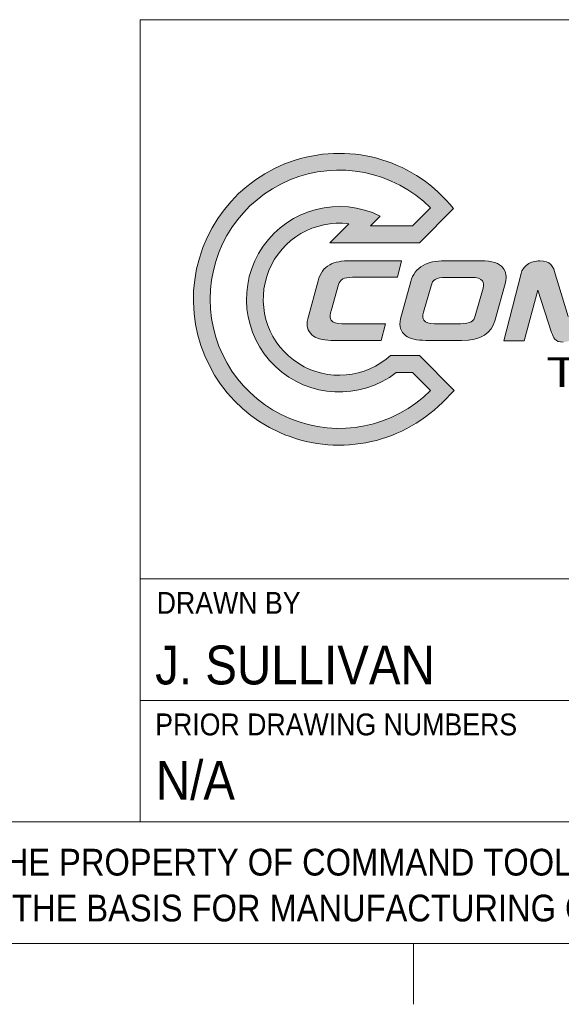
# Model space of a CAD drawing. Header units: inches. Extents: x 0.5 to 16.5, y 0.2 to 10.8.
# Tile 2 of 5: x 11.6 to 12.7, y 0.3 to 2.3. Entities that reach past the tile are written whole.
import ezdxf

# ---------------------------------------------------------------- set-up
doc = ezdxf.new("R2010")
doc.units = ezdxf.units.IN
doc.header["$MEASUREMENT"] = 0
doc.layers.add('FORMAT', color=7, linetype='Continuous')
doc.styles.add('SLDTEXTSTYLE1', font='MICROSS.TTF', dxfattribs={"width": 1.205167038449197})
doc.styles.add('SLDTEXTSTYLE2', font='GOTHIC.TTF', dxfattribs={"width": 0.913})

# ---------------------------------------------------------------- blocks, each defined once
blk = doc.blocks.new('SW_NOTE_0_1')
at = {"layer": 'FORMAT', "color": 0, "insert": (0, 0.2618418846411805), "char_height": 0.203125, "attachment_point": 1, "style": 'SLDTEXTSTYLE1'}
blk.add_mtext('TOOLING SYSTEMS', dxfattribs=at)
blk = doc.blocks.new('Command_EWS_Logo')
at = {"linetype": 'Continuous'}
h = blk.add_hatch(color=7, dxfattribs=at)
edge = h.paths.add_edge_path(flags=0)
edge.add_line((1.549776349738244, 1.387804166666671), (1.783589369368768, 1.621617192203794))
edge.add_arc((0.9997422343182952, 1.000253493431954), 1.000254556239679, 38.40422490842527, 315.0577165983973)
edge.add_line((1.707741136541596, 0.2936795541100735), (1.788573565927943, 0.374675))
edge.add_line((1.788573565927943, 0.374675), (1.549479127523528, 0.6138236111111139))
edge.add_line((1.549479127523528, 0.6138236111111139), (1.351588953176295, 0.6138236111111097))
edge.add_line((1.351588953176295, 0.6138236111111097), (1.321590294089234, 0.5902736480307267))
edge.add_arc((0.9997422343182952, 1.000253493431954), 0.521219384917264, 82.72692177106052, 308.13311393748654, ccw=False)
edge.add_line((1.065727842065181, 1.517279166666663), (0.9362791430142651, 1.387804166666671))
edge.add_line((0.9362791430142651, 1.387804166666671), (1.549776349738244, 1.387804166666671))
edge = h.paths.add_edge_path(flags=0)
edge.add_arc((0.9997422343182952, 1.000253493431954), 0.8853764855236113, 45.001463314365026, 315.03362334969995, ccw=False)
edge.add_line((1.625781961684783, 1.626325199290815), (1.502169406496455, 1.502658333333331))
edge.add_line((1.502169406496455, 1.502658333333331), (1.213568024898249, 1.502658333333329))
edge.add_line((1.213568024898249, 1.502658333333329), (1.281473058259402, 1.57053694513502))
edge.add_arc((0.9997422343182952, 1.000253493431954), 0.6360781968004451, 63.70975596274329, 307.9851096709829)
edge.add_line((1.39122079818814, 0.4989152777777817), (1.50187079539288, 0.49891527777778))
edge.add_line((1.50187079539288, 0.49891527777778), (1.626165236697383, 0.3745652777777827))
h = blk.add_hatch(color=7, dxfattribs=at)
edge = h.paths.add_edge_path(flags=0)
edge.add_spline(control_points=[(0.9951167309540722, 1.101277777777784), (0.9987513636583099, 1.117309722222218), (1.008462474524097, 1.130316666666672), (1.023844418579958, 1.139554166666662)], knot_values=[13, 13, 13, 13, 14, 14, 14, 14], weights=[1, 1, 1, 1], degree=3, periodic=0)
edge.add_spline(control_points=[(1.023844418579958, 1.139554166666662), (1.03770552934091, 1.147122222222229), (1.059759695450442, 1.150893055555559), (1.089680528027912, 1.150893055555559)], knot_values=[14, 14, 14, 14, 15, 15, 15, 15], weights=[1, 1, 1, 1], degree=3, periodic=0)
edge.add_line((1.089680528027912, 1.150893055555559), (1.398572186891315, 1.150893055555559))
edge.add_line((1.398572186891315, 1.150893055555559), (1.427761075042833, 1.264905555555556))
edge.add_line((1.427761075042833, 1.264905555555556), (1.081379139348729, 1.264905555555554))
edge.add_spline(control_points=[(1.081379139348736, 1.264905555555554), (1.016220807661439, 1.264905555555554), (0.9680985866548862, 1.255723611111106), (0.9342985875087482, 1.23683055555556)], knot_values=[0, 0, 0, 0, 1, 1, 1, 1], weights=[1, 1, 1, 1], degree=3, periodic=0)
edge.add_spline(control_points=[(0.9342985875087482, 1.23683055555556), (0.8939069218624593, 1.214640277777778), (0.8675124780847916, 1.177462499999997), (0.8557944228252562, 1.126329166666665)], knot_values=[1, 1, 1, 1, 2, 2, 2, 2], weights=[1, 1, 1, 1], degree=3, periodic=0)
edge.add_line((0.8557944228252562, 1.126329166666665), (0.7836638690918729, 0.8653291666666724))
edge.add_spline(control_points=[(0.7836638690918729, 0.8653291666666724), (0.773219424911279, 0.8197833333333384), (0.7826597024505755, 0.7830805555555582), (0.8118208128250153, 0.7565375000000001)], knot_values=[3, 3, 3, 3, 4, 4, 4, 4], weights=[1, 1, 1, 1], degree=3, periodic=0)
edge.add_spline(control_points=[(0.8118208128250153, 0.7565375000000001), (0.8394361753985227, 0.7314180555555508), (0.8832194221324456, 0.7186819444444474), (0.9420027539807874, 0.7186819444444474)], knot_values=[4, 4, 4, 4, 5, 5, 5, 5], weights=[1, 1, 1, 1], degree=3, periodic=0)
edge.add_line((0.9420027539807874, 0.7186819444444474), (1.287950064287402, 0.7186819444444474))
edge.add_line((1.287950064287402, 0.7186819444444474), (1.317301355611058, 0.8327361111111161))
edge.add_line((1.317301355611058, 0.8327361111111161), (1.017306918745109, 0.8327361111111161))
edge.add_spline(control_points=[(1.017306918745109, 0.8327361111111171), (0.9809027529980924, 0.8330347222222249), (0.9573833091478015, 0.8410374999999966), (0.9453124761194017, 0.8571916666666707)], knot_values=[8, 8, 8, 8, 9, 9, 9, 9], weights=[1, 1, 1, 1], degree=3, periodic=0)
edge.add_spline(control_points=[(0.9453124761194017, 0.8571916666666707), (0.9361167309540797, 0.8695333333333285), (0.9343806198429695, 0.8858916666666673), (0.940104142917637, 0.9058027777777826)], knot_values=[9, 9, 9, 9, 10, 10, 10, 10], weights=[1, 1, 1, 1], degree=3, periodic=0)
edge.add_spline(control_points=[(0.940104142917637, 0.9058027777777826), (0.9425721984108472, 0.9143875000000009), (0.9432499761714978, 0.9185249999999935), (0.9434124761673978, 0.9204638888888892)], knot_values=[10, 10, 10, 10, 11, 11, 11, 11], weights=[1, 1, 1, 1], degree=3, periodic=0)
edge.add_line((0.9434124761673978, 0.9204638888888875), (0.9436846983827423, 0.9219694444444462))
edge.add_line((0.9436846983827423, 0.9219694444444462), (0.9951167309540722, 1.101277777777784))
h = blk.add_hatch(color=7, dxfattribs=at)
edge = h.paths.add_edge_path(flags=0)
edge.add_spline(control_points=[(1.838513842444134, 0.7186819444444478), (1.970187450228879, 0.7186819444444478), (2.047797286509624, 0.7660722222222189), (2.069200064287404, 0.8595111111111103)], knot_values=[9, 9, 9, 9, 10, 10, 10, 10], weights=[1, 1, 1, 1], degree=3, periodic=0)
edge.add_line((2.069200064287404, 0.8595111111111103), (2.140190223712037, 1.11545138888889))
edge.add_spline(control_points=[(2.140190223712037, 1.11545138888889), (2.149522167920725, 1.156263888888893), (2.144205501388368, 1.189737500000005), (2.124294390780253, 1.214586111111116)], knot_values=[0, 0, 0, 0, 1, 1, 1, 1], weights=[1, 1, 1, 1], degree=3, periodic=0)
edge.add_spline(control_points=[(2.124294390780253, 1.214586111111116), (2.097629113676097, 1.248087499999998), (2.047118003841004, 1.264363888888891), (1.969834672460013, 1.264363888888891)], knot_values=[1, 1, 1, 1, 2, 2, 2, 2], weights=[1, 1, 1, 1], degree=3, periodic=0)
edge.add_line((1.969834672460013, 1.264363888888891), (1.723822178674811, 1.264363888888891))
edge.add_spline(control_points=[(1.723822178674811, 1.264363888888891), (1.661322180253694, 1.264363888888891), (1.611706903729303, 1.253730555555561), (1.576361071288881, 1.232787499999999)], knot_values=[3, 3, 3, 3, 4, 4, 4, 4], weights=[1, 1, 1, 1], degree=3, periodic=0)
edge.add_spline(control_points=[(1.576361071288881, 1.232787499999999), (1.530598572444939, 1.206705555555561), (1.502006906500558, 1.169583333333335), (1.491237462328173, 1.122395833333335)], knot_values=[4, 4, 4, 4, 5, 5, 5, 5], weights=[1, 1, 1, 1], degree=3, periodic=0)
edge.add_line((1.491237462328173, 1.122395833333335), (1.419920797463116, 0.8653291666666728))
edge.add_spline(control_points=[(1.419920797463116, 0.8653291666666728), (1.408609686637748, 0.815741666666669), (1.420898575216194, 0.7768958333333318), (1.456543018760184, 0.7502444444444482)], knot_values=[6, 6, 6, 6, 7, 7, 7, 7], weights=[1, 1, 1, 1], degree=3, periodic=0)
edge.add_spline(control_points=[(1.456543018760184, 0.7502444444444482), (1.484781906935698, 0.7290041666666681), (1.529622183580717, 0.7186819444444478), (1.593613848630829, 0.7186819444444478)], knot_values=[7, 7, 7, 7, 8, 8, 8, 8], weights=[1, 1, 1, 1], degree=3, periodic=0)
edge.add_line((1.593613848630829, 0.7186819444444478), (1.838513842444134, 0.7186819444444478))
edge = h.paths.add_edge_path(flags=0)
edge.add_spline(control_points=[(1.907280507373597, 1.15028194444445), (1.944931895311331, 1.15028194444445), (1.969211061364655, 1.142320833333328), (1.981552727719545, 1.125922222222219)], knot_values=[11, 11, 11, 11, 12, 12, 12, 12], weights=[1, 1, 1, 1], degree=3, periodic=0)
edge.add_spline(control_points=[(1.981552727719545, 1.125922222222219), (1.990858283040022, 1.11356666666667), (1.992811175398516, 1.100558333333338), (1.986924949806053, 1.077202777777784)], knot_values=[12, 12, 12, 12, 13, 13, 13, 13], weights=[1, 1, 1, 1], degree=3, periodic=0)
edge.add_line((1.986924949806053, 1.077202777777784), (1.932183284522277, 0.8869222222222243))
edge.add_spline(control_points=[(1.932183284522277, 0.8869222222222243), (1.927624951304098, 0.8669847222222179), (1.918456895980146, 0.8533527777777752), (1.904241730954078, 0.8456763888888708)], knot_values=[1, 1, 1, 1, 2, 2, 2, 2], weights=[1, 1, 1, 1], degree=3, periodic=0)
edge.add_spline(control_points=[(1.904241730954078, 0.8456763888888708), (1.888373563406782, 0.8370902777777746), (1.86404023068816, 0.832736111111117), (1.831950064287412, 0.832736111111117)], knot_values=[2, 2, 2, 2, 3, 3, 3, 3], weights=[1, 1, 1, 1], degree=3, periodic=0)
edge.add_line((1.831950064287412, 0.832736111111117), (1.652912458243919, 0.832736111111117))
edge.add_spline(control_points=[(1.652912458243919, 0.832736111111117), (1.616536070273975, 0.8330347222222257), (1.592990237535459, 0.8410374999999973), (1.580918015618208, 0.8571916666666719)], knot_values=[4, 4, 4, 4, 5, 5, 5, 5], weights=[1, 1, 1, 1], degree=3, periodic=0)
edge.add_spline(control_points=[(1.580918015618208, 0.8571916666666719), (1.57172218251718, 0.8695333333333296), (1.569959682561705, 0.8858777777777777), (1.575683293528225, 0.9058027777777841)], knot_values=[5, 5, 5, 5, 6, 6, 6, 6], weights=[1, 1, 1, 1], degree=3, periodic=0)
edge.add_spline(control_points=[(1.575683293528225, 0.9058027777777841), (1.576306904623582, 0.9079583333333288), (1.576795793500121, 0.9098166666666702), (1.577256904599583, 0.9115805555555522)], knot_values=[6, 6, 6, 6, 7, 7, 7, 7], weights=[1, 1, 1, 1], degree=3, periodic=0)
edge.add_line((1.577256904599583, 0.9115805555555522), (1.629176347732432, 1.091620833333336))
edge.add_spline(control_points=[(1.629176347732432, 1.091620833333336), (1.634222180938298, 1.113620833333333), (1.643608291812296, 1.128540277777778), (1.657768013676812, 1.13682777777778)], knot_values=[8, 8, 8, 8, 9, 9, 9, 9], weights=[1, 1, 1, 1], degree=3, periodic=0)
edge.add_spline(control_points=[(1.657768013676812, 1.13682777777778), (1.673204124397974, 1.14576527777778), (1.698024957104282, 1.15028194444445), (1.731580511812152, 1.15028194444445)], knot_values=[9, 9, 9, 9, 10, 10, 10, 10], weights=[1, 1, 1, 1], degree=3, periodic=0)
edge.add_line((1.731580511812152, 1.15028194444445), (1.907280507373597, 1.15028194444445))
h = blk.add_hatch(color=7, dxfattribs=at)
edge = h.paths.add_edge_path(flags=0)
edge.add_spline(control_points=[(3.055311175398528, 1.167697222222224), (3.061644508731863, 1.195352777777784), (3.056315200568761, 1.21888611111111), (3.039401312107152, 1.23746805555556)], knot_values=[18, 18, 18, 18, 19, 19, 19, 19], weights=[1, 1, 1, 1], degree=3, periodic=0)
edge.add_spline(control_points=[(3.039401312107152, 1.23746805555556), (3.023002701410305, 1.25530277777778), (2.996716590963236, 1.264363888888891), (2.961290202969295, 1.264363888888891)], knot_values=[0, 0, 0, 0, 1, 1, 1, 1], weights=[1, 1, 1, 1], degree=3, periodic=0)
edge.add_spline(control_points=[(2.961290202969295, 1.264363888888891), (2.911891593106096, 1.264363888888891), (2.872287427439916, 1.244370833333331), (2.84361381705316, 1.204929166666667)], knot_values=[1, 1, 1, 1, 2, 2, 2, 2], weights=[1, 1, 1, 1], degree=3, periodic=0)
edge.add_line((2.84361381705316, 1.204929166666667), (2.569741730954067, 0.881198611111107))
edge.add_line((2.569741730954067, 0.881198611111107), (2.473442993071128, 1.198309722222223))
edge.add_spline(control_points=[(2.473442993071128, 1.198309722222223), (2.467230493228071, 1.222751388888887), (2.446397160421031, 1.263197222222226), (2.375948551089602, 1.263197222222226)], knot_values=[4, 4, 4, 4, 5, 5, 5, 5], weights=[1, 1, 1, 1], degree=3, periodic=0)
edge.add_spline(control_points=[(2.375948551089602, 1.263197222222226), (2.342583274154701, 1.263197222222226), (2.314017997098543, 1.255099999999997), (2.291041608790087, 1.239108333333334)], knot_values=[5, 5, 5, 5, 6, 6, 6, 6], weights=[1, 1, 1, 1], degree=3, periodic=0)
edge.add_spline(control_points=[(2.291041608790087, 1.239108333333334), (2.267604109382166, 1.222697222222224), (2.252792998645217, 1.20155138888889), (2.246988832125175, 1.176269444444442)], knot_values=[6, 6, 6, 6, 7, 7, 7, 7], weights=[1, 1, 1, 1], degree=3, periodic=0)
edge.add_line((2.246988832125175, 1.176269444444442), (2.129231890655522, 0.7158611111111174))
edge.add_line((2.129231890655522, 0.7158611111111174), (2.269097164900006, 0.7158611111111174))
edge.add_line((2.269097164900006, 0.7158611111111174), (2.360704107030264, 1.062391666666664))
edge.add_line((2.360704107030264, 1.062391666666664), (2.456515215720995, 0.7730166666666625))
edge.add_spline(control_points=[(2.456515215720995, 0.7730166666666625), (2.464191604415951, 0.7502708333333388), (2.469291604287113, 0.7376847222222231), (2.477484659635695, 0.7277555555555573)], knot_values=[11, 11, 11, 11, 12, 12, 12, 12], weights=[1, 1, 1, 1], degree=3, periodic=0)
edge.add_spline(control_points=[(2.477484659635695, 0.7277555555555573), (2.490776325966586, 0.7135958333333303), (2.510470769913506, 0.7062180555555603), (2.535724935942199, 0.7062180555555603)], knot_values=[12, 12, 12, 12, 13, 13, 13, 13], weights=[1, 1, 1, 1], degree=3, periodic=0)
edge.add_spline(control_points=[(2.535724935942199, 0.7062180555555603), (2.572183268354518, 0.7062180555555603), (2.605251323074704, 0.7262097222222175), (2.642902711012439, 0.7710361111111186)], knot_values=[13, 13, 13, 13, 14, 14, 14, 14], weights=[1, 1, 1, 1], degree=3, periodic=0)
edge.add_line((2.642902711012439, 0.7710361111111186), (2.889702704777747, 1.055379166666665))
edge.add_line((2.889702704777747, 1.055379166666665), (2.79964159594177, 0.7158611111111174))
edge.add_line((2.79964159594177, 0.7158611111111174), (2.939533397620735, 0.7158611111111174))
edge.add_line((2.939533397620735, 0.7158611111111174), (3.055311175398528, 1.167697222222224))
at = {"color": 7, "linetype": 'Continuous', "lineweight": 18}
for p, q in [((1.625781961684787, 1.626325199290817), (1.502169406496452, 1.502658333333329)), ((1.549776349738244, 1.387804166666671), (1.783589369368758, 1.621617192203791)), ((1.213568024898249, 1.502658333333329), (1.281473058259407, 1.570536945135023)), ((1.065727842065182, 1.517279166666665), (0.9362791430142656, 1.387804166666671)), ((1.213568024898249, 1.502658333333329), (1.502169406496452, 1.502658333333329)), ((0.9362791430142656, 1.387804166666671), (1.549776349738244, 1.387804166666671)), ((1.427761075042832, 1.264905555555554), (1.081379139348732, 1.264905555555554)), ((1.398572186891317, 1.15089305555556), (1.427761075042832, 1.264905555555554)), ((1.969834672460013, 1.264363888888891), (1.723822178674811, 1.264363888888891)), ((1.08968052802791, 1.15089305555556), (1.398572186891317, 1.15089305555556)), ((1.731580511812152, 1.15028194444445), (1.907280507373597, 1.15028194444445)), ((2.246988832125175, 1.176269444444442), (2.129231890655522, 0.7158611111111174)), ((2.569741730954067, 0.881198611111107), (2.473442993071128, 1.198309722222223)), ((0.855794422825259, 1.126329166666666), (0.7836638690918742, 0.8653291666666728)), ((0.9436846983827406, 0.9219694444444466), (0.9951167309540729, 1.101277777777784)), ((1.491237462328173, 1.122395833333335), (1.419920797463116, 0.8653291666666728)), ((1.577256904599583, 0.9115805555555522), (1.629176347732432, 1.091620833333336)), ((2.069200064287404, 0.8595111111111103), (2.140190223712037, 1.11545138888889)), ((1.986924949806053, 1.077202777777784), (1.932183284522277, 0.8869222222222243)), ((2.269097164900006, 0.7158611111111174), (2.360704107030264, 1.062391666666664)), ((2.360704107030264, 1.062391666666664), (2.456515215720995, 0.7730166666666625)), ((0.9434124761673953, 0.9204638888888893), (0.9436846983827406, 0.9219694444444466)), ((0.9434124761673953, 0.9204638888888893), (0.9436846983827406, 0.9219694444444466)), ((1.317301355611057, 0.832736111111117), (1.01730691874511, 0.832736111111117)), ((1.287950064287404, 0.7186819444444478), (1.317301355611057, 0.832736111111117)), ((1.831950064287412, 0.832736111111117), (1.652912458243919, 0.832736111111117)), ((0.9420027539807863, 0.7186819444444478), (1.287950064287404, 0.7186819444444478)), ((1.593613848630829, 0.7186819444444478), (1.838513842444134, 0.7186819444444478)), ((2.129231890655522, 0.7158611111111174), (2.269097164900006, 0.7158611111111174)), ((1.351588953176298, 0.6138236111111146), (1.321590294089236, 0.5902736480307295)), ((1.351588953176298, 0.6138236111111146), (1.549479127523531, 0.6138236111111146)), ((1.549479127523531, 0.6138236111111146), (1.788573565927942, 0.3746749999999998)), ((1.391220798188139, 0.4989152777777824), (1.501870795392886, 0.4989152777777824)), ((1.626165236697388, 0.3745652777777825), (1.501870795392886, 0.4989152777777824)), ((1.788573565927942, 0.3746749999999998), (1.70774113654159, 0.2936795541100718))]:
    blk.add_line(p, q, dxfattribs=at)
for radius, start, end in [(1.000254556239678, 38.40422490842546, 315.057716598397), (0.8853764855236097, 45.00146331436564, 315.0336233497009), (0.6360781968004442, 63.7097559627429, 307.9851096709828), (0.5212193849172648, 82.72692177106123, 308.1331139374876)]:
    blk.add_arc((0.9997422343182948, 1.000253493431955), radius, start, end, dxfattribs=at)
at = {"color": 7, "linetype": 'Continuous', "lineweight": 0}
for points in [[(1.706677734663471, 1.70719444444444), (1.706597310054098, 1.707274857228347), (1.706516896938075, 1.707355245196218), (1.706436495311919, 1.707435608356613)], [(1.281473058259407, 1.570536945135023), (1.281384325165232, 1.570580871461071), (1.281295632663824, 1.570624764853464), (1.281206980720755, 1.570668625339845)], [(1.065357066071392, 1.517325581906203), (1.065480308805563, 1.517310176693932), (1.065603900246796, 1.517294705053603), (1.065727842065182, 1.517279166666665)], [(1.321590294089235, 0.5902736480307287), (1.321503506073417, 0.590205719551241), (1.321416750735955, 0.5901378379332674), (1.321330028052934, 0.5900700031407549)], [(1.70774113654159, 0.2936795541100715), (1.707821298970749, 0.2937597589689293), (1.707901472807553, 0.2938399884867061), (1.707981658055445, 0.2939202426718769)], [(1.000026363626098, 0.1148541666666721), (0.9999248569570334, 0.1148541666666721), (0.9998233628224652, 0.1148541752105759), (0.999721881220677, 0.1148541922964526)]]:
    blk.add_open_spline(points, degree=3, dxfattribs=at)
at = {"color": 7, "linetype": 'Continuous', "lineweight": 18}
for points in [[(0.9342985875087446, 1.236830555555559), (0.8939069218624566, 1.214640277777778), (0.8675124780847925, 1.177462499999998), (0.855794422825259, 1.126329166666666)], [(1.081379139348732, 1.264905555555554), (1.016220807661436, 1.264905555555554), (0.9680985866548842, 1.255723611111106), (0.9342985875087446, 1.236830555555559)], [(1.576361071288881, 1.232787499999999), (1.530598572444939, 1.206705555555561), (1.502006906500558, 1.169583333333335), (1.491237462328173, 1.122395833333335)], [(1.723822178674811, 1.264363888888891), (1.661322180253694, 1.264363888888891), (1.611706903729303, 1.253730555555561), (1.576361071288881, 1.232787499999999)], [(2.124294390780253, 1.214586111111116), (2.097629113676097, 1.248087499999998), (2.047118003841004, 1.264363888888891), (1.969834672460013, 1.264363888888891)], [(2.291041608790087, 1.239108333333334), (2.267604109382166, 1.222697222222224), (2.252792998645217, 1.20155138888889), (2.246988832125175, 1.176269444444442)], [(2.375948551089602, 1.263197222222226), (2.342583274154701, 1.263197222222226), (2.314017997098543, 1.255099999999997), (2.291041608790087, 1.239108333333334)], [(2.473442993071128, 1.198309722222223), (2.467230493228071, 1.222751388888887), (2.446397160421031, 1.263197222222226), (2.375948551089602, 1.263197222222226)], [(1.023844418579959, 1.139554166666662), (1.037705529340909, 1.147122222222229), (1.05975969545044, 1.15089305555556), (1.08968052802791, 1.15089305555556)], [(1.657768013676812, 1.13682777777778), (1.673204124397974, 1.14576527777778), (1.698024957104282, 1.15028194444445), (1.731580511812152, 1.15028194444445)], [(1.907280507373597, 1.15028194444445), (1.944931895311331, 1.15028194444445), (1.969211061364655, 1.142320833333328), (1.981552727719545, 1.125922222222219)], [(2.140190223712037, 1.11545138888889), (2.149522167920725, 1.156263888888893), (2.144205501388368, 1.189737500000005), (2.124294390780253, 1.214586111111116)], [(0.9951167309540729, 1.101277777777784), (0.9987513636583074, 1.117309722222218), (1.008462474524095, 1.130316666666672), (1.023844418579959, 1.139554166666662)], [(1.629176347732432, 1.091620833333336), (1.634222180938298, 1.113620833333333), (1.643608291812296, 1.128540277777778), (1.657768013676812, 1.13682777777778)], [(1.981552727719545, 1.125922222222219), (1.990858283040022, 1.11356666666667), (1.992811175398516, 1.100558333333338), (1.986924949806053, 1.077202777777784)], [(0.9453124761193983, 0.857191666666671), (0.9361167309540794, 0.8695333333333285), (0.9343806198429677, 0.8858916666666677), (0.9401041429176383, 0.905802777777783)], [(0.9401041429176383, 0.905802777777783), (0.9425721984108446, 0.914387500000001), (0.9432499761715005, 0.9185249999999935), (0.9434124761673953, 0.9204638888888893)], [(1.580918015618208, 0.8571916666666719), (1.57172218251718, 0.8695333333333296), (1.569959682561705, 0.8858777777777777), (1.575683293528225, 0.9058027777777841)], [(1.575683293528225, 0.9058027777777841), (1.576306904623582, 0.9079583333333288), (1.576795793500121, 0.9098166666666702), (1.577256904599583, 0.9115805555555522)], [(1.932183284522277, 0.8869222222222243), (1.927624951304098, 0.8669847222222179), (1.918456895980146, 0.8533527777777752), (1.904241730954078, 0.8456763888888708)], [(0.7836638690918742, 0.8653291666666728), (0.773219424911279, 0.8197833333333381), (0.7826597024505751, 0.7830805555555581), (0.8118208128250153, 0.7565375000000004)], [(1.01730691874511, 0.8327361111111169), (0.9809027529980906, 0.8330347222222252), (0.9573833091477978, 0.8410374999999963), (0.9453124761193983, 0.8571916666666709)], [(1.419920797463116, 0.8653291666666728), (1.408609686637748, 0.815741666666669), (1.420898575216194, 0.7768958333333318), (1.456543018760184, 0.7502444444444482)], [(1.652912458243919, 0.832736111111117), (1.616536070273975, 0.8330347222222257), (1.592990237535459, 0.8410374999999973), (1.580918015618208, 0.8571916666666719)], [(1.904241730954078, 0.8456763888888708), (1.888373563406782, 0.8370902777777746), (1.86404023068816, 0.832736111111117), (1.831950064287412, 0.832736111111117)], [(1.838513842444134, 0.7186819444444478), (1.970187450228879, 0.7186819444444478), (2.047797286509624, 0.7660722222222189), (2.069200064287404, 0.8595111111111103)], [(0.8118208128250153, 0.7565375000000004), (0.8394361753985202, 0.7314180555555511), (0.8832194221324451, 0.7186819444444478), (0.9420027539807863, 0.7186819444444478)], [(1.456543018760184, 0.7502444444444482), (1.484781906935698, 0.7290041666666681), (1.529622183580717, 0.7186819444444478), (1.593613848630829, 0.7186819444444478)], [(2.456515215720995, 0.7730166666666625), (2.464191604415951, 0.7502708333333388), (2.469291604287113, 0.7376847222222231), (2.477484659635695, 0.7277555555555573)], [(2.477484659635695, 0.7277555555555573), (2.490776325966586, 0.7135958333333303), (2.510470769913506, 0.7062180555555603), (2.535724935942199, 0.7062180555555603)]]:
    blk.add_open_spline(points, degree=3, dxfattribs=at)
at = {"color": 7, "linetype": 'Continuous', "lineweight": 0}
for points, knots in [([(1.064327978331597e-12, 1.000115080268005), (5.463695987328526e-16, 1.000070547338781), (5.463695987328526e-16, 0.9999757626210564), (5.463695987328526e-16, 0.9998809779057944), (1.528742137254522e-12, 0.9998307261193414)], [4.999757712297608, 4.999757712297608, 4.999757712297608, 4.999757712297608, 5, 5.000273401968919, 5.000273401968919, 5.000273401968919, 5.000273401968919]), ([(0.1149083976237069, 0.9998386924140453), (0.1149083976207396, 0.9998892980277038), (0.1149083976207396, 0.9999783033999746), (0.1149083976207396, 1.000067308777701), (0.1149083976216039, 1.000105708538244)], [1.999689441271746, 1.999689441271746, 1.999689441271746, 1.999689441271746, 2, 2.000235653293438, 2.000235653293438, 2.000235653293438, 2.000235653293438]), ([(0.363769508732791, 1.000085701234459), (0.3637695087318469, 1.000053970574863), (0.3637695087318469, 0.9999782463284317), (0.3637695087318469, 0.9999025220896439), (0.3637695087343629, 0.9998585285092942)], [4.999729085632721, 4.999729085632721, 4.999729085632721, 4.999729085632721, 5, 5.000375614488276, 5.000375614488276, 5.000375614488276, 5.000375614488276]), ([(0.4786513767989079, 0.9998698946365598), (0.4786513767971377, 0.9999040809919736), (0.4786513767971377, 0.9999723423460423), (0.4786513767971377, 1.000040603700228), (0.4786513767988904, 1.000074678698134)], [4.999643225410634, 4.999643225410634, 4.999643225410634, 4.999643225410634, 5, 5.000355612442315, 5.000355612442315, 5.000355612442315, 5.000355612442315])]:
    blk.add_open_spline(points, degree=3, knots=knots, dxfattribs=at)
at = {"layer": 'FORMAT', "color": 7}
blk.add_blockref('SW_NOTE_0_1', (2.42228262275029, 0.3411814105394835), dxfattribs=at)
blk = doc.blocks.new('SW_NOTE_0_2')
at = {"color": 0, "linetype": 'Continuous', "lineweight": 0, "char_height": 0.055, "attachment_point": 1, "style": 'SLDTEXTSTYLE2'}
for s, insert in [('NOTICE:  THIS DRAWING AND SPECIFICATION IS THE PROPERTY OF COMMAND TOOLING SYSTEMS, LLC AND SHALL NOT BE REPRODUCED, ', (0, 0.07025390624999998)), ('COPIED, OR DIVULGED IN WHOLE, OR IN PART AS THE BASIS FOR MANUFACTURING OR SALE OF THE ITEM OR ITEMS DISCLOSED.', (0, -0.02411617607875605))]:
    blk.add_mtext(s, dxfattribs=dict(at, insert=insert))

msp = doc.modelspace()

# ---------------------------------------------------------------- linework, layer by layer
at = {"color": 7, "linetype": 'Continuous', "lineweight": 18}
for p, q in [((11.875, 2.299999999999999), (11.875, 0.6499999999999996)), ((11.875, 2.299999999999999), (16.375, 2.299999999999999)), ((11.875, 1.15), (16.375, 1.15)), ((11.875, 0.8999999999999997), (16.375, 0.8999999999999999)), ((9.874999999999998, 0.6499999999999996), (16.375, 0.6499999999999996)), ((16.375, 0.4), (0.625, 0.4)), ((12.4375, 0.4000000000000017), (12.43749999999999, 0.2750000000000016))]:
    msp.add_line(p, q, dxfattribs=at)

# ---------------------------------------------------------------- block references
at = {"color": 7, "linetype": 'Continuous', "xscale": 0.3, "yscale": 0.3, "zscale": 0.3}
msp.add_blockref('Command_EWS_Logo', (11.98499999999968, 1.424923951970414), dxfattribs=at)
at = {"color": 7, "linetype": 'Continuous', "lineweight": 0}
msp.add_blockref('SW_NOTE_0_2', (9.95509471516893, 0.524565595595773), dxfattribs=at)

# ---------------------------------------------------------------- texts
at = {"color": 7, "linetype": 'Continuous', "lineweight": 0, "attachment_point": 1, "style": 'SLDTEXTSTYLE2'}
for s, insert, char_height in [('DRAWN BY', (11.90931374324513, 1.123110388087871), 0.045), ('J. SULLIVAN', (11.90619198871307, 1.01286692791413), 0.08), ('PRIOR DRAWING NUMBERS', (11.90619198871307, 0.8731103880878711), 0.045), ('N/A', (11.90757487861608, 0.775663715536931), 0.08)]:
    msp.add_mtext(s, dxfattribs=dict(at, insert=insert, char_height=char_height))

doc.saveas('drawing.dxf')
